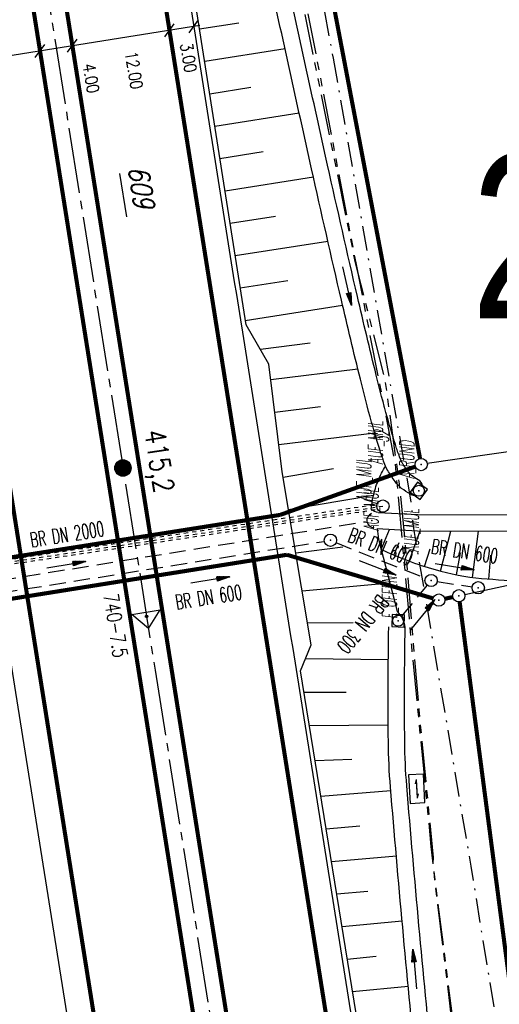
# Model space of a CAD drawing. Extents: x 447693 to 448165, y 439527 to 440695.
# Tile 62 of 88: x 447913 to 447972, y 440112 to 440232. Entities that reach past the tile are written whole.
import ezdxf
from ezdxf.enums import TextEntityAlignment as Align

# ---------------------------------------------------------------- set-up
doc = ezdxf.new("R2010")
doc.units = 0
doc.header["$LTSCALE"] = 2
doc.header["$MEASUREMENT"] = 0
for name, pattern in [('ACHSE', [5.5, 4, -0.5, 0.5, -0.5]), ('AUSGEZOGEN', [0]), ('BAB-FM2', [2.6, 1.5, -0.5, 0.1, -0.5]), ('GESTRICH-X2', [1.5, 1, -0.5]), ('PHANTOMX2', [5, 2.5, -0.5, 0.5, -0.5, 0.5, -0.5]), ('PUNKTX2', [0.5, 0.25, -0.25]), ('STRICHLINIEX2', [0.5, 0.25, -0.25])]:
    doc.linetypes.add(name, pattern=pattern)
doc.layers.get('0').update_dxf_attribs({"linetype": 'AUSGEZOGEN'})
for name, color, linetype in [('209-FLSTNR-BAB', 7, 'AUSGEZOGEN'), ('209-GRENZL', 8, 'AUSGEZOGEN'), ('209-GRENZL-BAB', 7, 'AUSGEZOGEN'), ('209-GRENZP-BAB', 7, 'AUSGEZOGEN'), ('ACHSETOP', 250, 'ACHSE'), ('ANMERKUNG', 7, 'CONTINUOUS'), ('BAB_FM', 5, 'BAB-FM2'), ('BOESCHG', 250, 'AUSGEZOGEN'), ('DURCHL', 200, 'GESTRICH-X2'), ('FBRTOP', 250, 'AUSGEZOGEN'), ('HEKT_B', 250, 'CONTINUOUS'), ('KANAL', 7, 'GESTRICH-X2'), ('Lichtwellenleiter COLT', 46, 'PHANTOMX2'), ('Lichtwellenleiter GLH', 46, 'PHANTOMX2'), ('MULDE', 250, 'AUSGEZOGEN'), ('Netzknoten_PKT', 7, 'CONTINUOUS'), ('Netzknoten_PKT-NR', 7, 'CONTINUOUS'), ('Netzknoten_SIGNATUR', 7, 'CONTINUOUS'), ('PFEIL', 7, 'CONTINUOUS'), ('PFEILTOP', 200, 'AUSGEZOGEN'), ('Planeinteilung', 250, 'CONTINUOUS'), ('SCHRIFT', 7, 'AUSGEZOGEN'), ('SCHSYMBOL', 200, 'AUSGEZOGEN'), ('SIGNATUR', 4, 'AUSGEZOGEN'), ('TEXTO', 4, 'CONTINUOUS'), ('W-LTG', 4, 'GESTRICH-X2')]:
    doc.layers.add(name, color=color, linetype=linetype)
doc.styles.add('ROMANS', font='romans.shx', dxfattribs={"width": 0.8})
doc.styles.add('UNIR-H', font='unir_h.shx', dxfattribs={"width": 0.8})

# ---------------------------------------------------------------- blocks, each defined once
blk = doc.blocks.new('*X15')
at = {"color": 0}
for p, q in [((212.23, 257.39), (213.24, 258.4)), ((212.24, 257.33), (213.31, 258.4)), ((212.24, 257.47), (213.17, 258.4)), ((212.24, 257.26), (213.37, 258.39)), ((212.24, 257.55), (213.09, 258.39)), ((212.25, 257.2), (213.43, 258.38)), ((212.26, 257.63), (213, 258.37)), ((212.27, 257.14), (213.49, 258.37)), ((212.28, 257.09), (213.55, 258.35)), ((212.29, 257.73), (212.9, 258.35)), ((212.3, 257.04), (213.6, 258.33)), ((212.32, 256.99), (213.65, 258.31)), ((212.34, 257.86), (212.78, 258.29)), ((212.35, 256.94), (213.69, 258.29)), ((212.37, 256.9), (213.74, 258.26)), ((212.4, 256.85), (213.78, 258.24)), ((212.43, 256.81), (213.83, 258.21)), ((212.46, 256.77), (213.86, 258.18)), ((212.49, 256.73), (213.9, 258.14)), ((212.53, 256.7), (213.94, 258.11)), ((212.56, 256.66), (213.97, 258.07)), ((212.6, 256.63), (214.01, 258.03)), ((212.64, 256.6), (214.04, 257.99)), ((212.68, 256.57), (214.07, 257.95)), ((212.73, 256.54), (214.09, 257.91)), ((212.77, 256.52), (214.12, 257.86)), ((212.82, 256.49), (214.14, 257.82)), ((212.87, 256.47), (214.16, 257.77)), ((212.92, 256.45), (214.18, 257.72)), ((212.97, 256.44), (214.2, 257.66)), ((213.03, 256.42), (214.21, 257.6)), ((213.09, 256.41), (214.22, 257.54)), ((213.16, 256.41), (214.23, 257.48)), ((213.22, 256.4), (214.23, 257.41)), ((213.3, 256.41), (214.23, 257.34)), ((213.38, 256.41), (214.22, 257.26)), ((213.46, 256.43), (214.2, 257.17)), ((213.56, 256.46), (214.18, 257.07)), ((213.69, 256.51), (214.12, 256.95))]:
    blk.add_line(p, q, dxfattribs=at)
blk = doc.blocks.new('SRMAST2')
at = {"color": 0}
blk.add_circle((0, 0), 0.999, dxfattribs=at)
blk.add_point((0, 0), dxfattribs=at)
blk.add_blockref('*X15', (-213.23, -257.4))
blk = doc.blocks.new('20')
blk.add_lwpolyline([(-0.75, -0.75), (0.75, -0.75), (0.75, 0.75), (-0.75, 0.75)], close=True)
blk.add_circle((0, 0), 0.676)
blk.add_point((0, 0))
blk = doc.blocks.new('GST')
at = {"color": 0}
blk.add_circle((0, 0), 0.75, dxfattribs=at)
blk.add_point((0, 0), dxfattribs=at)
blk = doc.blocks.new('10')
blk.add_blockref('GST', (0, 0))
blk = doc.blocks.new('40')
at = {"color": 0}
blk.add_arc((0.02, 0.31), 0.91, 192.5363, 347.4637, dxfattribs=at)
blk.add_point((0, 0), dxfattribs=at)
blk = doc.blocks.new('PFEIL2')
at = {"color": 0}
for p, q in [((0.88, 0), (-2.4, -0.01)), ((0.88, -0.27), (0.88, 0.28)), ((0.88, 0.28), (2.43, 0.01)), ((0.91, 0.27), (0.88, 0.26)), ((0.97, 0.26), (0.88, 0.25)), ((1.02, 0.25), (0.88, 0.23)), ((1.07, 0.24), (0.88, 0.21)), ((1.13, 0.23), (0.88, 0.19)), ((1.18, 0.22), (0.88, 0.17)), ((1.24, 0.21), (0.88, 0.15)), ((1.29, 0.21), (0.88, 0.14)), ((1.34, 0.2), (0.88, 0.12)), ((1.4, 0.19), (0.88, 0.1)), ((1.45, 0.18), (0.88, 0.08)), ((1.51, 0.17), (0.88, 0.06)), ((1.56, 0.16), (0.88, 0.04)), ((1.61, 0.15), (0.88, 0.02)), ((1.67, 0.14), (0.88, 0.01)), ((1.72, 0.13), (0.88, -0.01)), ((1.78, 0.12), (0.88, -0.03)), ((1.83, 0.11), (0.88, -0.05)), ((1.88, 0.1), (0.88, -0.07)), ((1.94, 0.09), (0.88, -0.09)), ((2.05, 0.08), (0.88, -0.12)), ((1.99, 0.08), (0.88, -0.11)), ((2.1, 0.07), (0.88, -0.14)), ((2.15, 0.06), (0.88, -0.16)), ((2.21, 0.05), (0.88, -0.18)), ((2.26, 0.04), (0.88, -0.2)), ((2.32, 0.03), (0.88, -0.22)), ((2.37, 0.02), (0.88, -0.23)), ((2.42, 0.01), (0.88, -0.25)), ((2.43, 0.01), (0.88, -0.27))]:
    blk.add_line(p, q, dxfattribs=at)
blk = doc.blocks.new('KS')
for p, q in [((-1.14, 0), (1.14, 0)), ((-1.14, 0), (-0.64, -0.15)), ((0.63, 0.15), (1.14, 0))]:
    blk.add_line(p, q)
blk.add_lwpolyline([(-1.76, -0.89), (1.74, -0.88), (1.73, 0.91), (-1.76, 0.91)], close=True)
blk.add_point((0, 0))
blk.add_point((0, 0))
blk = doc.blocks.new('PKT')
at = {"color": 0}
blk.add_circle((0, 0), 0.15, dxfattribs=at)
blk.add_point((0, 0), dxfattribs=at)
blk = doc.blocks.new('Station_Netzknoten')
at = {"layer": 'Netzknoten_SIGNATUR'}
for p, q in [((-1.75, 0.5), (1.75, 0.5)), ((0, -1.5), (-1.75, 0.5)), ((0, -1.5), (1.75, 0.5))]:
    blk.add_line(p, q, dxfattribs=at)
blk.add_point((0, 0), dxfattribs=at)

msp = doc.modelspace()

# ---------------------------------------------------------------- linework, layer by layer
msp.add_line((447935.07, 440231.7), (447899.98, 440226.12))
at = {"layer": '209-FLSTNR-BAB'}
msp.add_line((447925.27, 440213.64), (447926.11, 440208.36), dxfattribs=at)
at = {"layer": '209-GRENZL'}
for p, q in [((447987.74, 440181.92), (447962.84, 440178.23)), ((447967.42, 440162.27), (447990.92, 440167.37))]:
    msp.add_line(p, q, dxfattribs=at)
at = {"layer": '209-GRENZL-BAB', "const_width": 0.5, "flags": 128}
for points in [[(447939.28, 440297.78), (447961.96, 440178.86)], [(447944.89, 440171.98), (447961.39, 440177.87)], [(447944.89, 440171.98), (447908.06, 440166.17)], [(447945.71, 440167.11), (447908.88, 440161.23)], [(447945.71, 440167.11), (447963.53, 440161.79)], [(447965.96, 440161.95), (447964.98, 440161.74)], [(447966.79, 440161.37), (447981.67, 440048.04)]]:
    msp.add_lwpolyline(points, dxfattribs=at)
at = {"layer": 'ACHSETOP'}
msp.add_lwpolyline([(447846.97, 440672.45), (447854.98, 440622.11), (447866.77, 440548.04), (447886.41, 440424.59), (447902.12, 440325.83), (447913.91, 440251.77), (447929.62, 440153.01), (447941.41, 440078.94), (447949.27, 440029.56), (447961.05, 439955.49), (447972.84, 439881.42), (447988.55, 439782.67), (448008.19, 439659.22), (448023.91, 439560.46), (448025.33, 439551.55)], dxfattribs=at)
at = {"layer": 'BAB_FM', "flags": 128}
for points in [[(447910.34, 440474.38), (447916.83, 440424.72), (447923.22, 440375.11), (447932.58, 440325.97), (447942.06, 440276.85), (447951.35, 440227.7)], [(447951.35, 440227.7), (447960.86, 440173.45), (447961.12, 440170.56), (447968.15, 440129.11), (447976.38, 440078.78), (447973.98, 440075.36), (447967.47, 440074.32), (447963.73, 440080.31), (447959.99, 440086.29), (447959.67, 440088.27)]]:
    msp.add_lwpolyline(points, dxfattribs=at)
at = {"layer": 'BOESCHG'}
for p, q in [((447939.84, 440232), (447935.05, 440231.25)), ((447945.48, 440228.84), (447935.67, 440227.29)), ((447941.32, 440224.13), (447936.29, 440223.34)), ((447947.21, 440221.01), (447936.91, 440219.39)), ((447942.81, 440216.27), (447937.53, 440215.44)), ((447948.95, 440213.18), (447938.15, 440211.49)), ((447944.3, 440208.4), (447938.77, 440207.54)), ((447950.72, 440205.36), (447939.39, 440203.59)), ((447945.81, 440200.54), (447940.01, 440199.63)), ((447952.51, 440197.55), (447940.63, 440195.68)), ((447948.53, 440192.93), (447942.47, 440192.16)), ((447954.37, 440189.77), (447943.75, 440188.46)), ((447949.79, 440185.18), (447944.24, 440184.49)), ((447956.43, 440181.97), (447944.73, 440180.52)), ((447951.38, 440177.58), (447945.25, 440176.55)), ((447956.28, 440174.35), (447945.91, 440172.61)), ((447957.21, 440167.77), (447958.22, 440170.21)), ((447960.63, 440166.34), (447961.99, 440170.02)), ((447964.44, 440165.12), (447965.73, 440170.01)), ((447968.36, 440164.35), (447969.09, 440170.01)), ((447946.58, 440168.66), (447946.58, 440168.66)), ((447946.78, 440167.34), (447952.54, 440168.09)), ((447958.77, 440167.07), (447959.41, 440168.59)), ((447962.52, 440165.68), (447963.21, 440167.85)), ((447966.39, 440164.67), (447966.91, 440167.34)), ((447970.35, 440164.15), (447970.59, 440167.08)), ((447947.24, 440164.72), (447947.24, 440164.72)), ((447947.58, 440162.71), (447958.27, 440163.67)), ((447947.9, 440160.77), (447947.9, 440160.77)), ((447948.24, 440158.79), (447953.78, 440158.86)), ((447948.57, 440156.83), (447948.56, 440156.83)), ((447958.1, 440155.83), (447958.1, 440155.83)), ((447958.09, 440154.31), (447947.97, 440154.4)), ((447947.43, 440153.09), (447947.43, 440153.09)), ((447958.07, 440151.83), (447958.07, 440151.83)), ((447952.93, 440150.32), (447947.79, 440150.32)), ((447947.98, 440149.15), (447947.98, 440149.15)), ((447958.07, 440147.83), (447958.06, 440147.83)), ((447958.07, 440146.31), (447948.45, 440146.24)), ((447948.62, 440145.2), (447948.62, 440145.2)), ((447958.1, 440143.83), (447958.1, 440143.83)), ((447953.64, 440142.14), (447949.15, 440141.98)), ((447949.27, 440141.25), (447949.26, 440141.25)), ((447958.27, 440139.83), (447958.27, 440139.83)), ((447958.39, 440138.32), (447949.86, 440137.6)), ((447949.91, 440137.3), (447949.9, 440137.3)), ((447958.59, 440135.85), (447958.59, 440135.85)), ((447954.61, 440133.98), (447950.5, 440133.63)), ((447950.55, 440133.35), (447950.54, 440133.35)), ((447958.93, 440131.86), (447958.93, 440131.86)), ((447959.07, 440130.35), (447951.15, 440129.65)), ((447951.19, 440129.41), (447951.19, 440129.41)), ((447959.28, 440127.88), (447959.28, 440127.88)), ((447955.6, 440126.02), (447951.79, 440125.68)), ((447951.83, 440125.46), (447951.83, 440125.46)), ((447959.64, 440123.89), (447959.64, 440123.89)), ((447959.78, 440122.38), (447952.44, 440121.71)), ((447952.47, 440121.51), (447952.47, 440121.51)), ((447960, 440119.91), (447960, 440119.91)), ((447956.61, 440118.07), (447953.08, 440117.74)), ((447953.11, 440117.56), (447953.11, 440117.56)), ((447960.37, 440115.93), (447960.37, 440115.93)), ((447960.52, 440114.41), (447953.72, 440113.77)), ((447953.75, 440113.61), (447953.75, 440113.61))]:
    msp.add_line(p, q, dxfattribs=at)
msp.add_lwpolyline([(447955.21, 440104.62), (447947.37, 440152.93), (447948.68, 440156.13), (447945.14, 440177.25), (447943.51, 440190.39), (447940.72, 440195.18), (447933.42, 440241.66), (447926.22, 440286.96), (447920.54, 440322.19), (447913.64, 440365.95), (447907.17, 440406.52), (447900.27, 440449.95), (447882.45, 440561.86), (447875.12, 440607.97), (447867.72, 440654.22), (447864.41, 440675.23)], dxfattribs=at)
at = {"layer": 'BOESCHG', "flags": 128}
msp.add_lwpolyline([(447956, 440172.67, -0.015923), (447956.1, 440173.45, -0.015923), (447956.24, 440174.22, -0.041181), (447956.84, 440176.14, -0.041181), (447957.75, 440177.95)], format="xyb", dxfattribs=at)
msp.add_lwpolyline([(447956.73, 440170.3), (447956.88, 440169.03), (447959.16, 440160.21)], dxfattribs=at)
at = {"layer": 'BOESCHG'}
msp.add_lwpolyline([(447957.21, 440167.77, 0.039057), (447963.79, 440165.3, 0.047393), (447969.48, 440164.23, 0.016528), (447974.95, 440163.91, 0.033903), (447977.63, 440164.02, 0.112113), (447979.95, 440164.83, 0.064898), (447983.22, 440167.5)], format="xyb", dxfattribs=at)
for centre, radius, start, end in [((447957.34, 440174.53), 2.29, 234.2588, 257.5216), ((447956.94, 440157.87), 3.22, 7.0807, 46.4961)]:
    msp.add_arc(centre, radius, start, end, dxfattribs=at)
at = {"layer": 'DURCHL'}
for p, q in [((447901.75, 440162.56), (447955.31, 440171.16)), ((447907.84, 440162), (447950.25, 440168.75))]:
    msp.add_line(p, q, dxfattribs=at)
at = {"layer": 'FBRTOP'}
for points in [[(447863.76, 440675.12, 0.000001), (447863.91, 440674.16, -0.000001), (447871.77, 440624.78), (447883.55, 440550.71, -0.000005), (447893.37, 440488.99, 0.000006), (447903.2, 440427.26, 0.000001), (447911.05, 440377.88, -0.000001), (447918.91, 440328.51), (447930.7, 440254.44, -0.000002), (447938.55, 440205.06, 0.000002), (447946.41, 440155.68), (447958.2, 440081.61), (447966.05, 440032.23, 0.000001), (447971.95, 439995.2, -0.000001), (447977.84, 439958.16, -0.000005), (447983.73, 439921.13, 0.000005), (447989.62, 439884.1, 0.000004), (447997.48, 439834.72, -0.000003), (448005.34, 439785.34, 0), (448016.8, 439713.32, -0.000001), (448024.98, 439661.89, -0.000001), (448032.84, 439612.51, 0.000002), (448040.7, 439563.13), (448042.11, 439554.22, -0.000002)], [(447886.16, 440316.36), (447896.87, 440249.06, -0.000002), (447904.73, 440199.68, 0.000002), (447912.59, 440150.3), (447924.37, 440076.23), (447925.73, 440067.68, 0.000001)]]:
    msp.add_lwpolyline(points, format="xyb", dxfattribs=at)
at = {"layer": 'FBRTOP', "const_width": 0.5}
for points in [[(447860.79, 440674.65), (447868.81, 440624.31), (447880.59, 440550.24), (447900.23, 440426.79), (447915.95, 440328.03), (447927.73, 440253.97), (447943.45, 440155.21), (447955.23, 440081.14), (447963.09, 440031.76), (447974.88, 439957.69), (447986.66, 439883.62), (448002.38, 439784.87), (448022.02, 439661.42), (448037.73, 439562.66), (448039.15, 439553.75)], [(447833.14, 440670.25), (447841.15, 440619.91), (447852.94, 440545.84), (447872.58, 440422.39), (447888.3, 440323.63), (447900.08, 440249.57), (447915.8, 440150.81), (447927.58, 440076.74), (447935.44, 440027.36), (447947.22, 439953.29), (447959.01, 439879.23), (447974.72, 439780.47), (447994.37, 439657.02), (448010.08, 439558.26), (448011.5, 439549.35)]]:
    msp.add_lwpolyline(points, dxfattribs=at)
for points in [[(447874.06, 440515.26, 0.001447), (447878.56, 440486.63, 0.000006), (447888.38, 440424.91, 0.000001), (447896.24, 440375.53, -0.000001), (447904.1, 440326.15), (447915.88, 440252.08, -0.000002), (447923.74, 440202.7, 0.000002), (447931.6, 440153.32), (447943.38, 440079.25), (447951.24, 440029.88, 0.000001), (447957.13, 439992.84, -0.000001), (447963.03, 439955.81, -0.000005), (447968.92, 439918.77, 0.000005), (447974.81, 439881.74, 0.000004), (447982.67, 439832.36, -0.000003), (447990.53, 439782.98, 0), (448001.99, 439710.97, -0.000001), (448010.17, 439659.54, -0.000001), (448018.03, 439610.16, 0.000002), (448025.88, 439560.78), (448027.3, 439551.87, -0.000002)], [(447869.98, 440514.59, -0.002287), (447874.61, 440486, 0.000006), (447884.43, 440424.28, 0.000001), (447892.29, 440374.9, -0.000001), (447900.15, 440325.52), (447911.93, 440251.45, -0.000002), (447919.79, 440202.07, 0.000002), (447927.65, 440152.69), (447939.43, 440078.63), (447947.29, 440029.25, 0.000001), (447953.18, 439992.21, -0.000001), (447959.08, 439955.18, -0.000005), (447964.97, 439918.14, 0.000005), (447970.86, 439881.11, 0.000004), (447978.72, 439831.73, -0.000003), (447986.58, 439782.35, 0), (447998.04, 439710.34, -0.000001), (448006.22, 439658.91, -0.000001), (448014.08, 439609.53, 0.000002), (448021.93, 439560.15), (448023.35, 439551.24, -0.000002)]]:
    msp.add_lwpolyline(points, format="xyb", dxfattribs=at)
at = {"layer": 'KANAL'}
for p, q in [((447901.75, 440162.56), (447955.31, 440171.16)), ((447907.84, 440162), (447950.25, 440168.75)), ((447951.69, 440168.59), (447962.62, 440164.25)), ((447959.75, 440159.62), (447962.84, 440163.38)), ((447964.06, 440163.84), (447968.31, 440163.19))]:
    msp.add_line(p, q, dxfattribs=at)
at = {"layer": 'Lichtwellenleiter COLT', "flags": 128}
msp.add_lwpolyline([(447873.75, 440676.71), (447874.65, 440671.23), (447882.74, 440621.82), (447893.24, 440559.75), (447906.65, 440487.42), (447909.39, 440471.15), (447912.72, 440453.22), (447917.04, 440405.94), (447919.89, 440390.18), (447927.84, 440336.25), (447942.3, 440260.57), (447954.04, 440202.74), (447957.7, 440188.26), (447959.4, 440175.75), (447960.07, 440169.25), (447961.81, 440148.13), (447963.55, 440130.17), (447963.51, 440129.33), (447968.86, 440087.56), (447979.19, 440023.26), (447988.53, 439977.53), (447998.44, 439914.32), (448006.28, 439873.12), (448006.27, 439869.16), (448005.87, 439863.61), (448011.83, 439814.84), (448022.86, 439739.26), (448030.58, 439692.06), (448033.66, 439662.67), (448034.27, 439659.87), (448034.65, 439656.96), (448036.78, 439648.13), (448050.92, 439574.94), (448054.16, 439556.14)], dxfattribs=at)
at = {"layer": 'Lichtwellenleiter GLH', "flags": 128}
msp.add_lwpolyline([(447872.96, 440676.59), (447875.37, 440660.32), (447880.41, 440631.06), (447880.41, 440631.06), (447886.15, 440597.16), (447886.15, 440597.16), (447893.66, 440558.32), (447900.67, 440519.92), (447907.3, 440482.7), (447909.23, 440471.06), (447912.7, 440452.29), (447915, 440432.62), (447915.79, 440423.49), (447919.23, 440390.88), (447920.34, 440380.59), (447924.42, 440355.62), (447927.84, 440336.25), (447929.45, 440326.79), (447935.53, 440296.18), (447942.03, 440262.98), (447948.8, 440230.47), (447954.11, 440202.75), (447958.92, 440178.19), (447960.61, 440159.32), (447960.9, 440156.04), (447963.29, 440131.5), (447963.51, 440129.33), (447966.23, 440106.67), (447971.09, 440074.14), (447974.37, 440050.02), (447979.33, 440022.96), (447983.47, 440005.12), (447984.11, 440002.09), (447989.09, 439972.24), (447993.55, 439944.13), (447998.87, 439913.91), (448004.74, 439881.86), (448006.3, 439864.42), (448005.45, 439862.68), (448012.77, 439800.67), (448020.08, 439759.7), (448023.77, 439738.98), (448034.49, 439656.87), (448036.62, 439648.04), (448043.77, 439613.25), (448044.25, 439610.86), (448044.7, 439608.34), (448054.08, 439556.13)], dxfattribs=at)
at = {"layer": 'MULDE'}
for points in [[(447961.74, 440176.27, -0.039362), (447960.91, 440176.8, -0.069904), (447960.66, 440177.06, -0.018346), (447959.81, 440178.3, -0.046829), (447959.61, 440178.68, -0.007374), (447959.32, 440179.45, -0.008562), (447959.1, 440180.1, -0.010454), (447957.97, 440183.84, -0.007647), (447956.61, 440189.03, -0.003443), (447954.31, 440198.64, -0.002075), (447950.68, 440214.64, -0.000961), (447945.38, 440238.63, -0.001589), (447942.25, 440253.16, -0.001837), (447939.09, 440268.3, -0.000802), (447932.05, 440303.02, -0.001919), (447927.06, 440328.31, -0.009638)], [(447960.78, 440174.51, -0.039362), (447959.7, 440175.21, -0.069904), (447959.05, 440175.87, -0.018346), (447958.12, 440177.23, -0.046829), (447957.75, 440177.94, -0.007374), (447957.44, 440178.76, -0.008562), (447957.19, 440179.49, -0.010454), (447956.04, 440183.31, -0.007647), (447954.67, 440188.55, -0.003443), (447952.36, 440198.19, -0.002075), (447948.72, 440214.21, -0.000961), (447943.42, 440238.21, -0.001589), (447940.29, 440252.75, -0.001837), (447937.13, 440267.9, -0.000802), (447930.09, 440302.63, -0.001919), (447925.1, 440327.93, -0.009638)], [(447965.27, 440076.3, 0.048585), (447964.42, 440088.11, 0.017166), (447963.53, 440092.4, -0.015196), (447962.48, 440097.38, -0.019526), (447961.47, 440104.59, -0.004103), (447958.35, 440138.75, -0.018099), (447958.09, 440144.29, -0.007086), (447958.14, 440158.31, -0.007086)], [(448004.04, 439873.96, 0.046966), (448003.66, 439874.58, -0.100959), (448003.18, 439875.58, -0.010623), (448002.11, 439880.33, -0.002155), (447997.4, 439904.1, -0.000094), (447992.18, 439931.09, 0.000305), (447990.56, 439939.44, 0.000583), (447987.76, 439953.76, -0.000811), (447985.75, 439964.04, -0.002796), (447985.08, 439967.59, -0.000179), (447974.92, 440023.51, -0.000992), (447970.96, 440045.56, -0.001313), (447968.06, 440062.23, -0.05328), (447967.23, 440075.11, 0.053136), (447966.39, 440088.45, 0.017166), (447965.47, 440092.87, -0.015196), (447964.45, 440097.73, -0.019526), (447963.46, 440104.79, -0.004103), (447960.34, 440138.92, -0.018099), (447960.09, 440144.31, -0.007086), (447960.14, 440158.27, -0.007086)]]:
    msp.add_lwpolyline(points, format="xyb", dxfattribs=at)
for points in [[(447956.85, 440172.29), (447961.69, 440172.02), (447984.26, 440172), (448026.78, 440179.27)], [(447956.73, 440170.3), (447961.63, 440170.02), (447984.43, 440170), (448027.12, 440177.3)]]:
    msp.add_lwpolyline(points, dxfattribs=at)
for start, end in [(4.2876, 61.5702), (241.5702, 281.0907)]:
    msp.add_arc((447961.26, 440175.39), 1, start, end, dxfattribs=at)
at = {"layer": 'SCHRIFT'}
for p, q in [((447930.79, 440230.32), (447931.95, 440231.91)), ((447933.76, 440230.79), (447934.91, 440232.39)), ((447914.99, 440227.8), (447916.15, 440229.4)), ((447918.94, 440228.43), (447920.1, 440230.03))]:
    msp.add_line(p, q, dxfattribs=at)
at = {"layer": 'W-LTG', "color": 15, "linetype": 'STRICHLINIEX2'}
for p, q in [((447904.46, 440165.45), (447956.7, 440173.28)), ((447904.55, 440164.85), (447956.78, 440172.67))]:
    msp.add_line(p, q, dxfattribs=at)
at = {"layer": 'W-LTG', "color": 15, "linetype": 'PUNKTX2'}
msp.add_line((447904.57, 440165.15), (447957.42, 440173.05), dxfattribs=at)
at = {"layer": 'W-LTG', "color": 15, "linetype": 'Continuous'}
msp.add_circle((447957.42, 440173.06), 0.75, dxfattribs=at)

# ---------------------------------------------------------------- block references
at = {"layer": '209-GRENZP-BAB', "rotation": 279.0411497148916}
for p in [(447962.1, 440178.12), (447964.25, 440161.58), (447966.69, 440162.11)]:
    msp.add_blockref('GST', p, dxfattribs=at)
at = {"layer": 'HEKT_B'}
msp.add_blockref('SRMAST2', (447925.69, 440177.7), dxfattribs=at)
at = {"layer": 'Netzknoten_PKT'}
msp.add_blockref('PKT', (447928.57, 440159.61), dxfattribs=at)
at = {"layer": 'Netzknoten_SIGNATUR', "rotation": 9.036886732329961}
msp.add_blockref('Station_Netzknoten', (447928.57, 440159.61), dxfattribs=at)
at = {"layer": 'PFEIL'}
for p, rotation in [((447918.76, 440165.88), 9.125299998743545), ((447956.79, 440165.5), 338.2243000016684), ((447966.17, 440165.63), 351.219499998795), ((447936.34, 440164.02), 9.059299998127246), ((447962.25, 440159.77), 50.69479999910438)]:
    msp.add_blockref('PFEIL2', p, dxfattribs=dict(at, rotation=rotation))
at = {"layer": 'PFEILTOP'}
for p, rotation in [((447953.06, 440199.9), 282.4550194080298), ((447918.76, 440165.88), 9.125300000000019), ((447936.34, 440164.02), 9.059299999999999), ((447961.31, 440116.55), 95.29708603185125)]:
    msp.add_blockref('PFEIL2', p, dxfattribs=dict(at, rotation=rotation))
at = {"layer": 'SCHSYMBOL'}
for name, p, rotation in [('20', (447961.81, 440174.92), 323.6861055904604), ('40', (447956.06, 440171.28), 279.0411), ('10', (447951.01, 440168.88), 279.0411), ('10', (447963.31, 440163.97), 279.0411), ('10', (447969.07, 440163.08), 279.0411), ('20', (447959.29, 440159.06), 267.8037654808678)]:
    msp.add_blockref(name, p, dxfattribs=dict(at, rotation=rotation))
at = {"layer": 'SIGNATUR', "rotation": 273.1823834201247}
msp.add_blockref('KS', (447961.55, 440138.54), dxfattribs=at)

# ---------------------------------------------------------------- texts
at = {"layer": '209-FLSTNR-BAB', "style": 'ROMANS', "oblique": 15, "width": 0.8}
msp.add_text('609', height=2.5, rotation=279.0411, dxfattribs=at).set_placement((447926.29, 440214.35))
at = {"layer": 'ANMERKUNG', "style": 'ROMANS', "oblique": 7, "width": 0.5}
for s, p in [('AUF_MUL', (447957.42, 440178.14)), ('32', (447958.15, 440180.8)), ('A_RUND', (447961.26, 440176.39)), ('AUF_MUL', (447956, 440173.67)), ('AUF_MUL', (447956.88, 440170.03)), ('AUF_MUL', (447961.81, 440167.44)), ('E_OFFEN', (447959.14, 440159.29))]:
    msp.add_text(s, height=1.8, rotation=90, dxfattribs=at).set_placement(p)
at = {"layer": 'DURCHL', "style": 'ROMANS', "width": 0.6}
for s, rotation, p in [('BR DN 2000', 9.1253, (447919.01, 440168.72)), ('BR DN 600', 9.0593, (447936.28, 440161.05))]:
    msp.add_text(s, height=1.8, rotation=rotation, dxfattribs=at).set_placement(p, align=Align.CENTER)
at = {"layer": 'HEKT_B', "style": 'ROMANS', "width": 0.8}
msp.add_text('415,2', height=2.5, rotation=279.0411, dxfattribs=at).set_placement((447928.31, 440182.16))
at = {"layer": 'Netzknoten_PKT-NR', "style": 'ROMANS', "width": 0.75}
msp.add_text('740-7.5', height=1.8, rotation=279.036, dxfattribs=at).set_placement((447924.54, 440154.43), align=Align.RIGHT)
at = {"layer": 'Planeinteilung', "linetype": 'Continuous', "style": 'UNIR-H', "width": 0.8}
msp.add_text('209', height=20, dxfattribs=at).set_placement((447968.22, 440195.96))
at = {"layer": 'SCHRIFT', "style": 'ROMANS', "width": 0.8}
for s, p in [('3.00', (447932.67, 440229.44)), ('12.00', (447925.93, 440228.41)), ('4.00', (447920.78, 440226.92))]:
    msp.add_text(s, height=1.5, rotation=279.1581, dxfattribs=at).set_placement(p)
at = {"layer": 'TEXTO', "style": 'ROMANS', "width": 0.6}
for s, rotation, p in [('BR DN 600', 338.2243, (447956.81, 440167.26)), ('BR DN 600', 351.2195, (447967.26, 440166.65)), ('BR DN 300', 230.6948, (447954.29, 440159.2))]:
    msp.add_text(s, height=1.8, rotation=rotation, dxfattribs=at).set_placement(p, align=Align.CENTER)

doc.saveas('drawing.dxf')
